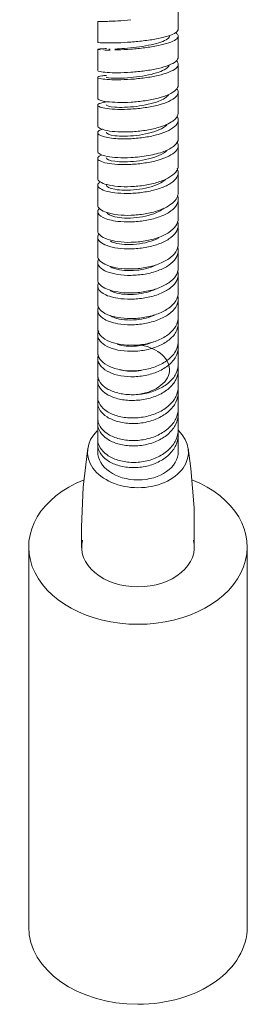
# Model space of a CAD drawing. Header units: millimetres. Extents: x -6760 to -4312, y -944 to 6729.
# Tile 22 of 25: x -4425 to -4399, y 19 to 129. Entities that reach past the tile are written whole.
import ezdxf

# ---------------------------------------------------------------- set-up
doc = ezdxf.new("R2010")
doc.units = ezdxf.units.MM
doc.layers.add('E-LITE-EQPM', color=7, linetype='Continuous', lineweight=20)

# ---------------------------------------------------------------- blocks, each defined once
blk = doc.blocks.new('29329_29330_29331 - 29330 BERNI Black wall lamp with LED reader-602394-Alzado_PDF Fixing')
at = {"layer": 'E-LITE-EQPM', "color": 253, "lineweight": 9, "true_color": 0xaaaaaa}
for p, q in [((6584, 127.73), (6584, 130.03)), ((6575, 128.57), (6575, 126.26)), ((6584, 124.59), (6584, 126.94)), ((6575, 125.47), (6575, 123.12)), ((6584, 121.48), (6584, 123.81)), ((6575, 122.34), (6575, 120.01)), ((6584, 118.38), (6584, 120.69)), ((6575, 119.24), (6575, 116.93)), ((6584, 115.49), (6584, 117.6)), ((6575, 116.17), (6575, 114.07)), ((6584, 112.46), (6584, 114.72)), ((6575, 113.31), (6575, 111.05)), ((6584, 109.47), (6584, 111.7)), ((6575, 110.3), (6575, 108.08)), ((6584, 106.57), (6584, 108.72)), ((6575, 107.34), (6575, 105.21)), ((6584, 103.72), (6584, 105.84)), ((6575, 104.49), (6575, 102.39)), ((6584, 101.03), (6584, 103)), ((6575, 101.68), (6575, 99.73)), ((6584, 98.29), (6584, 100.33)), ((6575, 99.03), (6575, 97)), ((6584, 95.54), (6584, 97.6)), ((6575, 96.31), (6575, 94.26)), ((6584, 92.86), (6584, 94.86)), ((6575, 93.59), (6575, 91.62)), ((6584, 90.3), (6584, 92.2)), ((6575, 90.96), (6575, 89.09)), ((6584, 87.81), (6584, 89.65)), ((6575, 88.46), (6575, 86.64)), ((6584, 85.38), (6584, 87.18)), ((6575, 86.02), (6575, 84.25)), ((6584, 83.03), (6584, 84.77)), ((6575, 83.65), (6575, 81.94)), ((6584, 80.57), (6584, 82.44)), ((6575, 81.37), (6575, 80.57)), ((6567.29, 69.92), (6567.29, 27.49)), ((6591.7, 27.49), (6591.7, 69.92))]:
    blk.add_line(p, q, dxfattribs=at)
at = {"layer": 'E-LITE-EQPM', "color": 253, "lineweight": 9, "true_color": 0xaaaaaa, "flags": 128}
for points in [[(6575.01, 128.57), (6575.22, 128.58), (6575.83, 128.6), (6576.74, 128.66)], [(6573.89, 80.96), (6573.37, 76.6), (6573.17, 72.16), (6573.2, 69.83)], [(6585.79, 69.83), (6585.76, 74.28), (6585.41, 78.69), (6585.1, 80.96)]]:
    blk.add_lwpolyline(points, dxfattribs=at)
at = {"layer": 'E-LITE-EQPM', "color": 253, "lineweight": 9, "true_color": 0xaaaaaa}
for centre, major_axis, ratio, start_param, end_param in [((6579.5, 80.52), (5.64, 0), 0.707107, 2.510915, 4.712389), ((6579.5, 80.52), (5.64, 0), 0.707107, 4.712389, 6.923857), ((6579.5, 80.57), (4.5, 0), 0.703797, 3.141593, 6.283185), ((6579.5, 69.92), (12.21, 0), 0.707107, 2.087096, 4.712389), ((6579.5, 69.92), (12.21, 0), 0.707107, 4.712389, 7.337682), ((6579.5, 69.92), (6.3, 0), 0.707107, 2.971914, 4.712389), ((6579.5, 69.92), (-6.3, 0), 0.707107, 1.570796, 3.311272), ((6579.5, 27.49), (12.21, 0), 0.707107, 3.141593, 4.712389), ((6579.5, 27.49), (-12.21, 0), 0.707107, 1.570796, 3.141593)]:
    blk.add_ellipse(centre, major_axis=major_axis, ratio=ratio, start_param=start_param, end_param=end_param, dxfattribs=at)
for points, knots in [([(6578.7, 128.75), (6578.19, 128.7), (6576.94, 128.62), (6575.41, 128.57), (6575, 128.57), (6575, 128.57)], [0.5555556, 0.5555556, 0.5555556, 0.5555556, 0.6666667, 0.8333333, 1, 1, 1, 1]), ([(6576.91, 125.5), (6577.53, 125.53), (6579.3, 125.66), (6582.07, 126.16), (6582.98, 126.68), (6583.02, 126.96), (6583.02, 126.99)], [-0.625, -0.625, -0.625, -0.625, -0.5, -0.375, -0.25, -0.2380681, -0.2380681, -0.2380681, -0.2380681]), ([(6584, 126.94), (6584, 126.81), (6583.81, 126.55), (6583.01, 126.19), (6581.79, 125.88), (6580.28, 125.64), (6578.69, 125.48), (6577.56, 125.42), (6577.01, 125.4), (6576.91, 125.4)], [0, 0, 0, 0, 0.1111111, 0.2222222, 0.3333333, 0.4444444, 0.5555556, 0.6666667, 0.6943462, 0.6943462, 0.6943462, 0.6943462]), ([(6583.75, 127.31), (6583.79, 127.28), (6583.93, 127.16), (6584, 127.03), (6584, 126.94)], [0.7763169, 0.7763169, 0.7763169, 0.7763169, 0.8333333, 1, 1, 1, 1]), ([(6575.98, 122.35), (6575.96, 122.3), (6576.64, 122.19), (6579.3, 122.32), (6582, 122.86), (6582.87, 123.41), (6582.99, 123.69)], [-0.75, -0.75, -0.75, -0.75, -0.625, -0.5, -0.375, -0.2595292, -0.2595292, -0.2595292, -0.2595292]), ([(6583.79, 124.21), (6583.82, 124.19), (6583.94, 124.05), (6584, 123.92), (6584, 123.81)], [0.7956461, 0.7956461, 0.7956461, 0.7956461, 0.8333333, 1, 1, 1, 1]), ([(6575.98, 119.26), (6575.96, 119.16), (6576.64, 118.96), (6579.3, 119.01), (6581.84, 119.57), (6582.71, 120.13), (6582.9, 120.38)], [-0.75, -0.75, -0.75, -0.75, -0.625, -0.5, -0.375, -0.2804718, -0.2804718, -0.2804718, -0.2804718]), ([(6575, 116.93), (6575, 116.83), (6575.18, 116.63), (6575.98, 116.38), (6577.21, 116.24), (6578.71, 116.24), (6580.31, 116.4), (6582.06, 116.77), (6583.58, 117.44), (6584, 118.06), (6584, 118.38)], [0, 0, 0, 0, 0.111111, 0.222222, 0.333333, 0.444444, 0.555556, 0.666667, 0.833333, 1, 1, 1, 1]), ([(6584, 117.6), (6584, 117.39), (6583.81, 116.98), (6583.02, 116.41), (6581.8, 115.95), (6580.3, 115.63), (6578.71, 115.47), (6576.96, 115.47), (6575.42, 115.71), (6575, 116.02), (6575, 116.17)], [0, 0, 0, 0, 0.111111, 0.222222, 0.333333, 0.444444, 0.555556, 0.666667, 0.833333, 1, 1, 1, 1]), ([(6575, 116.17), (6575, 116.23), (6575.07, 116.36), (6575.31, 116.49), (6575.49, 116.55), (6575.52, 116.56)], [0, 0, 0, 0, 0.1428571, 0.2857143, 0.309798, 0.309798, 0.309798, 0.309798]), ([(6575.98, 116.21), (6575.96, 116.06), (6576.64, 115.76), (6579.3, 115.75), (6581.69, 116.31), (6582.54, 116.86), (6582.75, 117.07)], [-0.75, -0.75, -0.75, -0.75, -0.625, -0.5, -0.375, -0.3012634, -0.3012634, -0.3012634, -0.3012634]), ([(6575, 114.07), (6575, 113.97), (6575.18, 113.76), (6575.98, 113.51), (6577.2, 113.37), (6578.82, 113.36), (6580.7, 113.57), (6582.48, 114.04), (6583.71, 114.71), (6584, 115.23), (6584, 115.49)], [0, 0, 0, 0, 0.111111, 0.222222, 0.333333, 0.444444, 0.583333, 0.722222, 0.861111, 1, 1, 1, 1]), ([(6575.98, 113.35), (6575.96, 113.2), (6576.64, 112.9), (6579.3, 112.89), (6581.67, 113.44), (6582.52, 113.98), (6582.73, 114.18)], [-0.75, -0.75, -0.75, -0.75, -0.625, -0.5, -0.375, -0.304094, -0.304094, -0.304094, -0.304094]), ([(6575, 110.3), (6575, 110.38), (6575.05, 110.5), (6575.19, 110.62), (6575.24, 110.65)], [0, 0, 0, 0, 0.1428571, 0.2109325, 0.2109325, 0.2109325, 0.2109325]), ([(6575.98, 110.35), (6575.96, 110.15), (6576.64, 109.76), (6579.3, 109.68), (6581.57, 110.24), (6582.4, 110.78), (6582.6, 110.96)], [-0.75, -0.75, -0.75, -0.75, -0.625, -0.5, -0.375, -0.3170709, -0.3170709, -0.3170709, -0.3170709]), ([(6575, 108.08), (6575, 107.92), (6575.18, 107.62), (6575.98, 107.22), (6577.21, 106.97), (6578.71, 106.91), (6580.31, 107.07), (6582.05, 107.5), (6583.58, 108.31), (6584, 109.08), (6584, 109.47)], [0, 0, 0, 0, 0.111111, 0.222222, 0.333333, 0.444444, 0.555556, 0.666667, 0.833333, 1, 1, 1, 1]), ([(6584, 108.72), (6584, 108.46), (6583.81, 107.95), (6583.02, 107.25), (6581.8, 106.69), (6580.3, 106.33), (6578.71, 106.17), (6576.95, 106.25), (6575.42, 106.65), (6575, 107.11), (6575, 107.34)], [0, 0, 0, 0, 0.111111, 0.222222, 0.333333, 0.444444, 0.555556, 0.666667, 0.833333, 1, 1, 1, 1]), ([(6576.02, 107.24), (6576.13, 107.06), (6576.85, 106.67), (6579.3, 106.54), (6581.45, 107.1), (6582.25, 107.61), (6582.42, 107.75)], [-0.7205252, -0.7205252, -0.7205252, -0.7205252, -0.625, -0.5, -0.375, -0.3333333, -0.3333333, -0.3333333, -0.3333333]), ([(6575, 107.34), (6575, 107.44), (6575.05, 107.57), (6575.16, 107.69), (6575.19, 107.72)], [0, 0, 0, 0, 0.1428571, 0.1872686, 0.1872686, 0.1872686, 0.1872686]), ([(6576.39, 104.06), (6576.53, 103.98), (6577.23, 103.71), (6579.3, 103.56), (6581.14, 104.06), (6581.82, 104.43)], [-0.6666667, -0.6666667, -0.6666667, -0.6666667, -0.625, -0.5, -0.375, -0.375, -0.375, -0.375]), ([(6576.39, 101.21), (6576.53, 101.13), (6577.23, 100.82), (6579.15, 100.65), (6580.84, 101.07), (6581.46, 101.36)], [-0.6666667, -0.6666667, -0.6666667, -0.6666667, -0.625, -0.5, -0.3959741, -0.3959741, -0.3959741, -0.3959741]), ([(6584, 100.33), (6584, 100.04), (6583.81, 99.46), (6583.01, 98.68), (6581.79, 98.07), (6580.28, 97.68), (6578.69, 97.54), (6576.94, 97.66), (6575.41, 98.17), (6575, 98.74), (6575, 99.03)], [0, 0, 0, 0, 0.111111, 0.222222, 0.333333, 0.444444, 0.555556, 0.666667, 0.833333, 1, 1, 1, 1]), ([(6576.39, 98.55), (6576.53, 98.46), (6577.23, 98.15), (6579.15, 97.99), (6580.84, 98.41), (6581.46, 98.69)], [-0.6666667, -0.6666667, -0.6666667, -0.6666667, -0.625, -0.5, -0.3959741, -0.3959741, -0.3959741, -0.3959741]), ([(6584, 97.6), (6584, 97.3), (6583.81, 96.69), (6583.01, 95.87), (6581.78, 95.23), (6580.28, 94.82), (6578.69, 94.68), (6576.94, 94.83), (6575.41, 95.38), (6575, 96), (6575, 96.31)], [0, 0, 0, 0, 0.111111, 0.222222, 0.333333, 0.444444, 0.555556, 0.666667, 0.833333, 1, 1, 1, 1]), ([(6576.39, 95.75), (6576.53, 95.66), (6577.23, 95.32), (6579.14, 95.12), (6580.81, 95.54), (6581.43, 95.83)], [-0.6666667, -0.6666667, -0.6666667, -0.6666667, -0.625, -0.5, -0.3977806, -0.3977806, -0.3977806, -0.3977806]), ([(6577.18, 92.54), (6577.77, 92.35), (6579.2, 92.2), (6580.68, 92.57), (6581.27, 92.83)], [-0.6081326, -0.6081326, -0.6081326, -0.6081326, -0.5, -0.4064873, -0.4064873, -0.4064873, -0.4064873]), ([(6577.46, 89.71), (6578, 89.56), (6578.84, 89.48), (6579.68, 89.59), (6579.87, 89.63)], [-0.5914299, -0.5914299, -0.5914299, -0.5914299, -0.5, -0.4747422, -0.4747422, -0.4747422, -0.4747422])]:
    blk.add_open_spline(points, degree=3, knots=knots, dxfattribs=at)
for points in [[(6575, 126.26), (6575, 126.25), (6575.18, 126.21), (6575.97, 126.18), (6577.19, 126.19), (6578.69, 126.27), (6580.29, 126.43), (6581.79, 126.67), (6583.01, 126.98), (6583.81, 127.34), (6584, 127.6), (6584, 127.73)], [(6575, 125.47), (6575, 125.49), (6575.07, 125.51), (6575.41, 125.54), (6575.77, 125.55), (6575.98, 125.55)], [(6575.27, 125.42), (6575.09, 125.44), (6575, 125.46), (6575, 125.47)], [(6576.38, 125.39), (6576.12, 125.39), (6575.88, 125.39), (6575.69, 125.4)], [(6576.26, 125.48), (6576.3, 125.48), (6576.34, 125.48), (6576.39, 125.48)], [(6575, 123.12), (6575, 123.08), (6575.18, 122.98), (6575.98, 122.88), (6577.2, 122.84), (6578.7, 122.9), (6580.29, 123.06), (6581.79, 123.33), (6583.01, 123.69), (6583.81, 124.12), (6584, 124.44), (6584, 124.59)], [(6584, 123.81), (6584, 123.65), (6583.81, 123.34), (6583.01, 122.91), (6581.79, 122.54), (6580.29, 122.28), (6578.69, 122.11), (6577.19, 122.06), (6575.97, 122.1), (6575.18, 122.2), (6575, 122.29), (6575, 122.34)], [(6575, 122.34), (6575, 122.37), (6575.07, 122.43), (6575.41, 122.51), (6575.77, 122.55), (6575.98, 122.56)], [(6575, 120.01), (6575, 119.94), (6575.18, 119.79), (6575.98, 119.61), (6577.2, 119.53), (6578.71, 119.55), (6580.3, 119.72), (6581.8, 120.01), (6583.02, 120.43), (6583.81, 120.93), (6584, 121.29), (6584, 121.48)], [(6583.86, 121.08), (6583.95, 120.95), (6584, 120.82), (6584, 120.69)], [(6584, 120.69), (6584, 120.51), (6583.81, 120.15), (6583.02, 119.65), (6581.8, 119.23), (6580.3, 118.94), (6578.7, 118.78), (6577.2, 118.75), (6575.98, 118.84), (6575.18, 119.02), (6575, 119.16), (6575, 119.24)], [(6575, 119.24), (6575, 119.28), (6575.07, 119.38), (6575.41, 119.51), (6575.77, 119.58), (6575.98, 119.61)], [(6583.86, 118.04), (6583.95, 117.9), (6584, 117.75), (6584, 117.6)], [(6584, 114.72), (6584, 114.52), (6583.81, 114.1), (6583.01, 113.53), (6581.79, 113.07), (6580.29, 112.76), (6578.69, 112.6), (6577.19, 112.61), (6575.97, 112.75), (6575.18, 113), (6575, 113.2), (6575, 113.31)], [(6583.86, 115.16), (6583.95, 115.02), (6584, 114.87), (6584, 114.72)], [(6575, 113.31), (6575, 113.37), (6575.07, 113.5), (6575.29, 113.62), (6575.44, 113.67)], [(6575, 111.05), (6575, 110.92), (6575.18, 110.67), (6575.98, 110.35), (6577.2, 110.15), (6578.7, 110.11), (6580.3, 110.27), (6581.8, 110.62), (6583.02, 111.13), (6583.81, 111.76), (6584, 112.23), (6584, 112.46)], [(6583.86, 112.19), (6583.95, 112.03), (6584, 111.87), (6584, 111.7)], [(6584, 111.7), (6584, 111.47), (6583.81, 111.01), (6583.01, 110.37), (6581.79, 109.86), (6580.29, 109.52), (6578.7, 109.36), (6577.2, 109.4), (6575.98, 109.6), (6575.18, 109.92), (6575, 110.17), (6575, 110.3)], [(6583.91, 109.16), (6583.97, 109.02), (6584, 108.87), (6584, 108.72)], [(6575, 105.21), (6575, 105.04), (6575.18, 104.7), (6575.98, 104.26), (6577.21, 103.97), (6578.71, 103.89), (6580.3, 104.04), (6581.8, 104.42), (6583.02, 105.01), (6583.81, 105.75), (6584, 106.3), (6584, 106.57)], [(6584, 105.84), (6584, 105.56), (6583.81, 105.02), (6583.02, 104.28), (6581.8, 103.69), (6580.3, 103.31), (6578.7, 103.16), (6577.2, 103.24), (6575.98, 103.53), (6575.18, 103.97), (6575, 104.31), (6575, 104.49)], [(6583.92, 106.27), (6583.97, 106.13), (6584, 105.98), (6584, 105.84)], [(6575, 104.49), (6575, 104.6), (6575.03, 104.71), (6575.11, 104.81)], [(6575, 102.39), (6575, 102.2), (6575.18, 101.82), (6575.98, 101.34), (6577.21, 101.02), (6578.71, 100.91), (6580.3, 101.06), (6581.8, 101.46), (6583.02, 102.07), (6583.81, 102.85), (6584, 103.43), (6584, 103.72)], [(6583.93, 103.42), (6583.97, 103.28), (6584, 103.14), (6584, 103)], [(6584, 103), (6584, 102.71), (6583.81, 102.13), (6583.02, 101.35), (6581.8, 100.74), (6580.3, 100.34), (6578.7, 100.2), (6577.2, 100.3), (6575.98, 100.62), (6575.18, 101.11), (6575, 101.49), (6575, 101.68)], [(6575, 101.68), (6575, 101.8), (6575.03, 101.92), (6575.11, 102.04)], [(6575, 99.73), (6575, 99.54), (6575.18, 99.16), (6575.97, 98.68), (6577.19, 98.35), (6578.69, 98.24), (6580.29, 98.38), (6581.79, 98.78), (6583.01, 99.39), (6583.81, 100.17), (6584, 100.74), (6584, 101.03)], [(6583.93, 100.74), (6583.97, 100.61), (6584, 100.47), (6584, 100.33)], [(6575, 99.03), (6575, 99.15), (6575.03, 99.27), (6575.11, 99.39)], [(6575, 97), (6575, 96.8), (6575.18, 96.38), (6575.97, 95.85), (6577.19, 95.5), (6578.69, 95.37), (6580.29, 95.51), (6581.79, 95.92), (6583.01, 96.56), (6583.81, 97.38), (6584, 97.99), (6584, 98.29)], [(6583.94, 98.01), (6583.98, 97.88), (6584, 97.74), (6584, 97.6)], [(6575, 96.31), (6575, 96.45), (6575.03, 96.58), (6575.11, 96.71)], [(6575, 94.26), (6575, 94.02), (6575.18, 93.55), (6575.98, 92.95), (6577.2, 92.54), (6578.7, 92.38), (6580.3, 92.52), (6581.8, 92.96), (6583.02, 93.66), (6583.81, 94.55), (6584, 95.21), (6584, 95.54)], [(6584, 94.86), (6584, 94.53), (6583.81, 93.87), (6583.01, 92.98), (6581.79, 92.28), (6580.29, 91.85), (6578.7, 91.71), (6577.2, 91.86), (6575.98, 92.28), (6575.18, 92.88), (6575, 93.35), (6575, 93.59)], [(6583.95, 95.26), (6583.98, 95.13), (6584, 94.99), (6584, 94.86)], [(6575, 93.59), (6575, 93.74), (6575.03, 93.89), (6575.11, 94.04)], [(6575, 91.62), (6575, 91.36), (6575.18, 90.84), (6575.98, 90.17), (6577.21, 89.71), (6578.71, 89.53), (6580.3, 89.67), (6581.8, 90.13), (6583.02, 90.86), (6583.81, 91.81), (6584, 92.51), (6584, 92.86)], [(6579.32, 86.95), (6580.22, 87.02), (6582.07, 87.61), (6583.38, 89.52), (6582.48, 91.52), (6580.76, 92.28), (6579.85, 92.44)], [(6583.96, 92.59), (6583.98, 92.46), (6584, 92.33), (6584, 92.2)], [(6584, 92.2), (6584, 91.85), (6583.81, 91.15), (6583.02, 90.2), (6581.8, 89.47), (6580.3, 89.01), (6578.7, 88.87), (6577.2, 89.05), (6575.98, 89.52), (6575.18, 90.19), (6575, 90.7), (6575, 90.96)], [(6575, 90.96), (6575, 91.1), (6575.02, 91.23), (6575.07, 91.36)], [(6575, 89.09), (6575, 88.82), (6575.18, 88.27), (6575.98, 87.55), (6577.21, 87.06), (6578.71, 86.86), (6580.3, 87), (6581.8, 87.47), (6583.02, 88.23), (6583.81, 89.21), (6584, 89.94), (6584, 90.3)], [(6584, 89.65), (6584, 89.29), (6583.81, 88.56), (6583.02, 87.58), (6581.8, 86.82), (6580.3, 86.36), (6578.7, 86.22), (6577.2, 86.42), (6575.98, 86.92), (6575.18, 87.63), (6575, 88.18), (6575, 88.46)], [(6583.96, 90.04), (6583.98, 89.91), (6584, 89.78), (6584, 89.65)], [(6575, 88.46), (6575, 88.59), (6575.02, 88.72), (6575.06, 88.85)], [(6575, 86.64), (6575, 86.35), (6575.18, 85.76), (6575.98, 85.01), (6577.2, 84.48), (6578.71, 84.27), (6580.3, 84.4), (6581.8, 84.88), (6583.02, 85.66), (6583.81, 86.67), (6584, 87.43), (6584, 87.81)], [(6584, 87.18), (6584, 86.8), (6583.81, 86.05), (6583.02, 85.03), (6581.8, 84.25), (6580.3, 83.77), (6578.7, 83.64), (6577.2, 83.87), (6575.98, 84.39), (6575.18, 85.15), (6575, 85.73), (6575, 86.02)], [(6583.97, 87.55), (6583.99, 87.43), (6584, 87.3), (6584, 87.18)], [(6575, 86.02), (6575, 86.13), (6575.01, 86.24), (6575.03, 86.34)], [(6575, 84.25), (6575, 83.95), (6575.18, 83.33), (6575.98, 82.54), (6577.2, 81.98), (6578.71, 81.74), (6580.3, 81.87), (6581.8, 82.36), (6583.02, 83.17), (6583.81, 84.21), (6584, 84.99), (6584, 85.38)], [(6584, 84.77), (6584, 84.38), (6583.81, 83.6), (6583.02, 82.56), (6581.8, 81.75), (6580.3, 81.27), (6578.7, 81.14), (6577.2, 81.38), (6575.98, 81.94), (6575.18, 82.74), (6575, 83.35), (6575, 83.65)], [(6583.97, 85.13), (6583.99, 85.01), (6584, 84.89), (6584, 84.77)], [(6575, 83.65), (6575, 83.78), (6575.01, 83.9), (6575.04, 84.02)], [(6575, 81.94), (6575, 81.62), (6575.18, 80.98), (6575.98, 80.15), (6577.2, 79.56), (6578.71, 79.3), (6580.3, 79.42), (6581.8, 79.92), (6583.02, 80.75), (6583.81, 81.83), (6584, 82.63), (6584, 83.03)], [(6584, 82.44), (6584, 82.04), (6583.81, 81.24), (6583.02, 80.16), (6581.8, 79.34), (6580.3, 78.84), (6578.7, 78.72), (6577.2, 78.98), (6575.98, 79.57), (6575.18, 80.4), (6575, 81.04), (6575, 81.37)], [(6583.97, 82.79), (6583.99, 82.68), (6584, 82.56), (6584, 82.44)], [(6575, 81.37), (6575, 81.48), (6575.01, 81.6), (6575.03, 81.72)]]:
    blk.add_open_spline(points, degree=3, dxfattribs=at)

msp = doc.modelspace()

# ---------------------------------------------------------------- block references
at = {"layer": 'E-LITE-EQPM', "color": 253, "lineweight": 9, "true_color": 0xaaaaaa}
msp.add_blockref('29329_29330_29331 - 29330 BERNI Black wall lamp with LED reader-602394-Alzado_PDF Fixing', (-10991.27, 0), dxfattribs=at)

doc.saveas('drawing.dxf')
